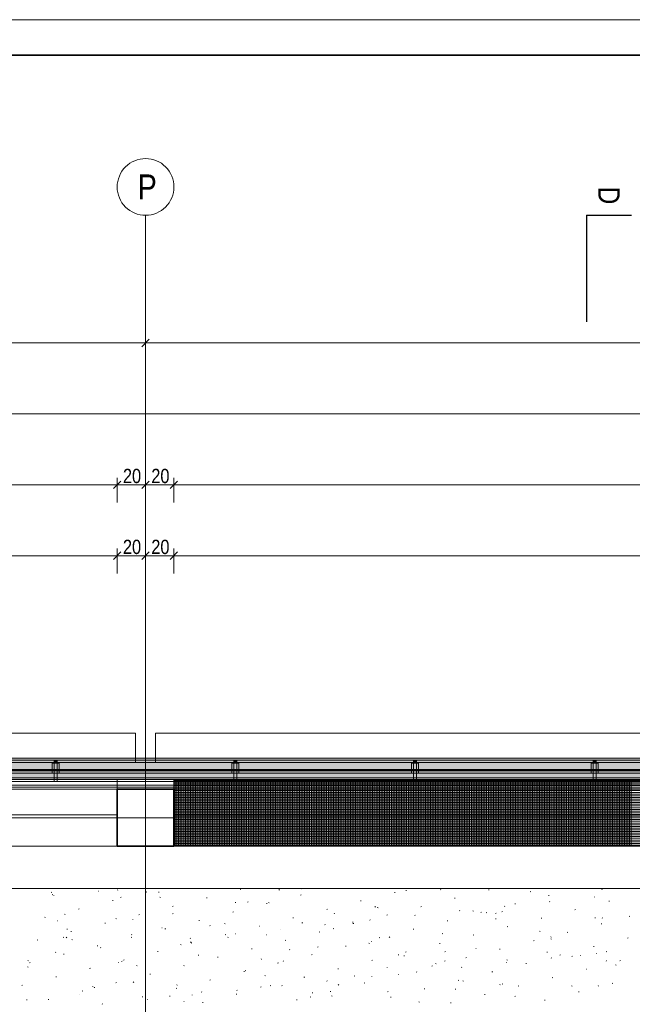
# Model space of a CAD drawing. Extents: x -740 to 300, y 62 to 1112.
# Tile 116 of 187: x -472 to -386, y 974 to 1112. Entities that reach past the tile are written whole.
import ezdxf
from ezdxf.lldxf.tags import DXFTag

# ---------------------------------------------------------------- set-up
doc = ezdxf.new("R2010")
doc.units = 0
doc.layers.get('0').update_dxf_attribs({"lineweight": 13})
for name, color, linetype, lineweight, true_color in [('30 -33 Aussenwände- 3 Aussenstützen', 7, 'Continuous', 50, 0x0000dd), ('30 -33 Aussenwände- 7 Fassade_ Elemente', 7, 'Continuous', 9, 0x00aacc), ('30 -34 Innenwände- 6 Elemente', 7, 'Continuous', 9, 0xff6633), ('30 -35 Decken- 1 Konstruktion-Träger- Stahlbeton', 7, 'Continuous', 13, 0x33aa00), ('30 -36 Dächer- 3 Dachbeläge', 7, 'Continuous', 15, 0x9999ff), ('30 -36 Dächer- 4 Dachbekleidungen', 7, 'Continuous', 9, 0xccccff), ('60- 61 allgemeine Ausstattung- 4 Terrassen', 9, 'Continuous', 9, 0x808080), ('70 -76 Bemaßung- 2 Allgemein', 9, 'Continuous', 5, 0x808080)]:
    doc.layers.add(name, color=color, linetype=linetype, lineweight=lineweight, true_color=true_color)
for name, color, linetype, lineweight in [('40 -41 Abwasser_Wasser_Gas- 2 Wasser-1', 7, 'Continuous', 15), ('70 -71 Achsen- 1 Gebäudeachsen', 7, 'STRICHPUNKT2-A06CPVBCL0', 18), ('70 -72 Beschriftung- 6 Schnittverläufe', 7, 'STRICHPUNKT2-A06CPVBCL0', 25), ('iwb_Plankopf Rahmen', 7, 'Continuous', 35), ('Keine-A06CPVBDL0', 7, 'Continuous', 9)]:
    doc.layers.add(name, color=color, linetype=linetype, lineweight=lineweight)
doc.styles.get("Standard").update_dxf_attribs({"font": 'ARIALN.TTF'})
tags = doc.linetypes.add('grob-A06CPVB9L0', pattern=[14, 3, -8, 3]).pattern_tags.tags
tags[8:9] = [DXFTag(74, 4), DXFTag(75, 0), DXFTag(340, '0'), DXFTag(46, 0.0), DXFTag(50, 0.0), DXFTag(44, 0.0), DXFTag(45, 0.0)]
tags[6:7] = [DXFTag(74, 4), DXFTag(75, 0), DXFTag(340, '0'), DXFTag(46, 0.0), DXFTag(50, 0.0), DXFTag(44, 0.0), DXFTag(45, 0.0)]
tags[4:5] = [DXFTag(74, 4), DXFTag(75, 0), DXFTag(340, '0'), DXFTag(46, 0.0), DXFTag(50, 0.0), DXFTag(44, 0.0), DXFTag(45, 0.0)]
tags = doc.linetypes.add('STRICHPUNKT2-A06CPVBCL0', pattern=[12.7, 6.35, -3.175, 0, -3.175]).pattern_tags.tags
tags[10:11] = [DXFTag(74, 4), DXFTag(75, 0), DXFTag(340, '0'), DXFTag(46, 0.0), DXFTag(50, 0.0), DXFTag(44, 0.0), DXFTag(45, 0.0)]
tags[8:9] = [DXFTag(74, 4), DXFTag(75, 0), DXFTag(340, '0'), DXFTag(46, 0.0), DXFTag(50, 0.0), DXFTag(44, 0.0), DXFTag(45, 0.0)]
tags[6:7] = [DXFTag(74, 4), DXFTag(75, 0), DXFTag(340, '0'), DXFTag(46, 0.0), DXFTag(50, 0.0), DXFTag(44, 0.0), DXFTag(45, 0.0)]
tags[4:5] = [DXFTag(74, 4), DXFTag(75, 0), DXFTag(340, '0'), DXFTag(46, 0.0), DXFTag(50, 0.0), DXFTag(44, 0.0), DXFTag(45, 0.0)]

# ---------------------------------------------------------------- blocks, each defined once
blk = doc.blocks.new('Referenz-A06CPVBEL0')
at = {"layer": '30 -33 Aussenwände- 3 Aussenstützen', "color": 0, "linetype": 'Continuous', "lineweight": 35, "ltscale": 0.35}
for p, q in [((-450.36, 1003.91), (-458.36, 1003.91)), ((-458.36, 1003.91), (-458.36, 995.91)), ((-450.36, 995.91), (-450.36, 1003.91)), ((-458.36, 995.91), (-450.36, 995.91))]:
    blk.add_line(p, q, dxfattribs=at)
at = {"layer": '30 -33 Aussenwände- 3 Aussenstützen', "color": 0, "lineweight": 9}
for p, q in [((-455.36, 999.91), (-453.36, 999.91)), ((-454.36, 1000.91), (-454.36, 998.91))]:
    blk.add_line(p, q, dxfattribs=at)
at = {"layer": '30 -33 Aussenwände- 7 Fassade_ Elemente', "color": 0, "linetype": 'Continuous', "ltscale": 0.13}
for p, q in [((-604.96, 1011.85), (-455.76, 1011.85)), ((-604.96, 1011.85), (-455.76, 1011.85)), ((-455.76, 1011.85), (-455.76, 1008.31)), ((-455.76, 1011.85), (-455.76, 1007.71)), ((-452.96, 1011.85), (-303.76, 1011.85)), ((-452.96, 1007.71), (-452.96, 1011.85)), ((-452.96, 1011.85), (-303.76, 1011.85)), ((-452.96, 1008.31), (-452.96, 1011.85)), ((-455.76, 1008.31), (-604.96, 1008.31)), ((-303.76, 1008.31), (-452.96, 1008.31)), ((-682.36, 1007.71), (76.35, 1007.71)), ((-455.76, 1007.71), (-604.96, 1007.71)), ((-303.76, 1007.71), (-452.96, 1007.71))]:
    blk.add_line(p, q, dxfattribs=at)
at = {"layer": '30 -34 Innenwände- 6 Elemente', "color": 0, "linetype": 'Continuous', "ltscale": 0.13}
for p, q in [((76.35, 1007.71), (-682.36, 1007.71)), ((-682.36, 1005.51), (76.35, 1005.51)), ((76.35, 1004.51), (-682.36, 1004.51)), ((-682.36, 1003.91), (76.35, 1003.91))]:
    blk.add_line(p, q, dxfattribs=at)
at = {"layer": '30 -35 Decken- 1 Konstruktion-Träger- Stahlbeton', "color": 0, "linetype": 'grob-A06CPVB9L0', "lineweight": -2, "ltscale": 0.13}
for p, q in [((-602.36, 1003.91), (-458.36, 1003.91)), ((-450.36, 1003.91), (-306.36, 1003.91)), ((-602.36, 1000.31), (-458.36, 1000.31)), ((-450.36, 1000.31), (-306.36, 1000.31))]:
    blk.add_line(p, q, dxfattribs=at)
at = {"layer": '30 -35 Decken- 1 Konstruktion-Träger- Stahlbeton', "color": 0, "lineweight": 35}
for p, q in [((-458.36, 1003.91), (-458.36, 1000.31)), ((-450.36, 1003.91), (-450.36, 1000.31))]:
    blk.add_line(p, q, dxfattribs=at)
at = {"layer": '30 -36 Dächer- 3 Dachbeläge', "color": 0, "linetype": 'Continuous', "ltscale": 0.15}
for p, q in [((76.35, 1008.31), (-682.36, 1008.31)), ((-682.36, 1005.31), (76.35, 1005.31))]:
    blk.add_line(p, q, dxfattribs=at)
at = {"layer": '30 -36 Dächer- 3 Dachbeläge', "color": 0, "lineweight": 9}
for p, q in [((-467.22, 1007.61), (-467.22, 1008.01)), ((-466.82, 1008.01), (-466.82, 1007.61)), ((-441.89, 1007.61), (-441.89, 1008.01)), ((-441.49, 1008.01), (-441.49, 1007.61)), ((-416.56, 1007.61), (-416.56, 1008.01)), ((-416.16, 1008.01), (-416.16, 1007.61)), ((-391.22, 1007.61), (-391.22, 1008.01)), ((-390.82, 1008.01), (-390.82, 1007.61)), ((-466.82, 1007.61), (-467.22, 1007.61)), ((-441.49, 1007.61), (-441.89, 1007.61)), ((-416.16, 1007.61), (-416.56, 1007.61)), ((-390.82, 1007.61), (-391.22, 1007.61))]:
    blk.add_line(p, q, dxfattribs=at)
at = {"layer": '30 -36 Dächer- 3 Dachbeläge', "color": 0, "lineweight": 0}
for points in [[(76.35, 1005.8), (-682.36, 1007.28), (-682.36, 1008.31)], [(76.35, 1005.8), (-682.36, 1008.31), (76.35, 1008.31)], [(-467.22, 1007.61), (-466.82, 1007.61), (-467.22, 1008.01)], [(-467.22, 1008.01), (-466.82, 1007.61), (-466.82, 1008.01)], [(-441.89, 1007.61), (-441.49, 1007.61), (-441.89, 1008.01)], [(-441.89, 1008.01), (-441.49, 1007.61), (-441.49, 1008.01)], [(-416.56, 1007.61), (-416.16, 1007.61), (-416.56, 1008.01)], [(-416.56, 1008.01), (-416.16, 1007.61), (-416.16, 1008.01)], [(-391.22, 1007.61), (-390.82, 1007.61), (-391.22, 1008.01)], [(-391.22, 1008.01), (-390.82, 1007.61), (-390.82, 1008.01)], [(-682.36, 1007.28), (76.35, 1005.8), (76.35, 1005.31)], [(-682.36, 1007.28), (76.35, 1005.31), (-682.36, 1005.31)]]:
    blk.add_solid(points, dxfattribs=at)
at = {"layer": '30 -36 Dächer- 4 Dachbekleidungen', "color": 0, "linetype": 'Continuous', "ltscale": 0.13}
for p, q in [((76.35, 1008.01), (-682.36, 1008.01)), ((-467.52, 1006.21), (-467.52, 1007.61)), ((-467.52, 1007.61), (-467.22, 1007.61)), ((-466.82, 1007.61), (-467.22, 1007.61)), ((-467.22, 1007.61), (-467.22, 1006.21)), ((-466.82, 1006.21), (-466.82, 1007.61)), ((-466.52, 1007.61), (-466.82, 1007.61)), ((-466.52, 1006.21), (-466.52, 1007.61)), ((-442.19, 1006.21), (-442.19, 1007.61)), ((-442.19, 1007.61), (-441.89, 1007.61)), ((-441.49, 1007.61), (-441.89, 1007.61)), ((-441.89, 1007.61), (-441.89, 1006.21)), ((-441.49, 1006.21), (-441.49, 1007.61)), ((-441.19, 1007.61), (-441.49, 1007.61)), ((-441.19, 1006.21), (-441.19, 1007.61)), ((-416.86, 1006.21), (-416.86, 1007.61)), ((-416.86, 1007.61), (-416.56, 1007.61)), ((-416.16, 1007.61), (-416.56, 1007.61)), ((-416.56, 1007.61), (-416.56, 1006.21)), ((-416.16, 1006.21), (-416.16, 1007.61)), ((-415.86, 1007.61), (-416.16, 1007.61)), ((-415.86, 1006.21), (-415.86, 1007.61)), ((-391.52, 1006.21), (-391.52, 1007.61)), ((-391.52, 1007.61), (-391.22, 1007.61)), ((-390.82, 1007.61), (-391.22, 1007.61)), ((-391.22, 1007.61), (-391.22, 1006.21)), ((-390.82, 1006.21), (-390.82, 1007.61)), ((-390.52, 1007.61), (-390.82, 1007.61)), ((-390.52, 1006.21), (-390.52, 1007.61)), ((-682.36, 1006.21), (76.35, 1006.21)), ((-467.22, 1005.01), (-467.22, 1006.21)), ((-466.82, 1006.21), (-466.82, 1005.01)), ((-441.89, 1005.01), (-441.89, 1006.21)), ((-441.49, 1006.21), (-441.49, 1005.01)), ((-416.56, 1005.01), (-416.56, 1006.21)), ((-416.16, 1006.21), (-416.16, 1005.01)), ((-391.22, 1005.01), (-391.22, 1006.21)), ((-390.82, 1006.21), (-390.82, 1005.01)), ((76.35, 1005.01), (-682.36, 1005.01)), ((-682.36, 1004.21), (76.35, 1004.21)), ((-466.82, 1005.01), (-467.22, 1005.01)), ((-441.49, 1005.01), (-441.89, 1005.01)), ((-416.16, 1005.01), (-416.56, 1005.01)), ((-390.82, 1005.01), (-391.22, 1005.01))]:
    blk.add_line(p, q, dxfattribs=at)
at = {"layer": '40 -41 Abwasser_Wasser_Gas- 2 Wasser-1', "color": 0, "linetype": 'Continuous', "lineweight": 9, "ltscale": 0.13}
for p, q in [((-682.36, 995.91), (76.35, 995.91)), ((76.35, 989.91), (-682.36, 989.91))]:
    blk.add_line(p, q, dxfattribs=at)
at = {"layer": '60- 61 allgemeine Ausstattung- 4 Terrassen', "color": 0, "linetype": 'grob-A06CPVB9L0', "lineweight": 50, "ltscale": 0.5}
blk.add_line((-682.36, 1006.61), (8.34, 1006.61), dxfattribs=at)
at = {"layer": '60- 61 allgemeine Ausstattung- 4 Terrassen', "color": 0}
for p, q in [((-602.36, 1005.31), (-458.36, 1005.31)), ((-458.36, 1005.31), (-458.36, 995.91)), ((-450.36, 1005.31), (-306.36, 1005.31)), ((-450.36, 995.91), (-450.36, 1005.31)), ((-450.18, 995.91), (-450.18, 1005.31)), ((-449.94, 995.91), (-449.94, 1005.31)), ((-449.7, 995.91), (-449.7, 1005.31)), ((-449.46, 995.91), (-449.46, 1005.31)), ((-449.22, 995.91), (-449.22, 1005.31)), ((-448.98, 995.91), (-448.98, 1005.31)), ((-448.74, 995.91), (-448.74, 1005.31)), ((-448.5, 995.91), (-448.5, 1005.31)), ((-448.26, 995.91), (-448.26, 1005.31)), ((-448.02, 995.91), (-448.02, 1005.31)), ((-447.78, 995.91), (-447.78, 1005.31)), ((-447.54, 995.91), (-447.54, 1005.31)), ((-447.3, 995.91), (-447.3, 1005.31)), ((-447.06, 995.91), (-447.06, 1005.31)), ((-446.82, 995.91), (-446.82, 1005.31)), ((-446.58, 995.91), (-446.58, 1005.31)), ((-446.34, 995.91), (-446.34, 1005.31)), ((-446.1, 995.91), (-446.1, 1005.31)), ((-445.86, 995.91), (-445.86, 1005.31)), ((-445.62, 995.91), (-445.62, 1005.31)), ((-445.38, 995.91), (-445.38, 1005.31)), ((-445.14, 995.91), (-445.14, 1005.31)), ((-444.9, 995.91), (-444.9, 1005.31)), ((-444.66, 995.91), (-444.66, 1005.31)), ((-444.42, 995.91), (-444.42, 1005.31)), ((-444.18, 995.91), (-444.18, 1005.31)), ((-443.94, 995.91), (-443.94, 1005.31)), ((-443.7, 995.91), (-443.7, 1005.31)), ((-443.46, 995.91), (-443.46, 1005.31)), ((-443.22, 995.91), (-443.22, 1005.31)), ((-442.98, 995.91), (-442.98, 1005.31)), ((-442.74, 995.91), (-442.74, 1005.31)), ((-442.5, 995.91), (-442.5, 1005.31)), ((-442.26, 995.91), (-442.26, 1005.31)), ((-442.02, 995.91), (-442.02, 1005.31)), ((-441.78, 995.91), (-441.78, 1005.31)), ((-441.54, 995.91), (-441.54, 1005.31)), ((-441.3, 995.91), (-441.3, 1005.31)), ((-441.06, 995.91), (-441.06, 1005.31)), ((-440.82, 995.91), (-440.82, 1005.31)), ((-440.58, 995.91), (-440.58, 1005.31)), ((-440.34, 995.91), (-440.34, 1005.31)), ((-440.1, 995.91), (-440.1, 1005.31)), ((-439.86, 995.91), (-439.86, 1005.31)), ((-439.62, 995.91), (-439.62, 1005.31)), ((-439.38, 995.91), (-439.38, 1005.31)), ((-439.14, 995.91), (-439.14, 1005.31)), ((-438.9, 995.91), (-438.9, 1005.31)), ((-438.66, 995.91), (-438.66, 1005.31)), ((-438.42, 995.91), (-438.42, 1005.31)), ((-438.18, 995.91), (-438.18, 1005.31)), ((-437.94, 995.91), (-437.94, 1005.31)), ((-437.7, 995.91), (-437.7, 1005.31)), ((-437.46, 995.91), (-437.46, 1005.31)), ((-437.22, 995.91), (-437.22, 1005.31)), ((-436.98, 995.91), (-436.98, 1005.31)), ((-436.74, 995.91), (-436.74, 1005.31)), ((-436.5, 995.91), (-436.5, 1005.31)), ((-436.26, 995.91), (-436.26, 1005.31)), ((-436.02, 995.91), (-436.02, 1005.31)), ((-435.78, 995.91), (-435.78, 1005.31)), ((-435.54, 995.91), (-435.54, 1005.31)), ((-435.3, 995.91), (-435.3, 1005.31)), ((-435.06, 995.91), (-435.06, 1005.31)), ((-434.82, 995.91), (-434.82, 1005.31)), ((-434.58, 995.91), (-434.58, 1005.31)), ((-434.34, 995.91), (-434.34, 1005.31)), ((-434.1, 995.91), (-434.1, 1005.31)), ((-433.86, 995.91), (-433.86, 1005.31)), ((-433.62, 995.91), (-433.62, 1005.31)), ((-433.38, 995.91), (-433.38, 1005.31)), ((-433.14, 995.91), (-433.14, 1005.31)), ((-432.9, 995.91), (-432.9, 1005.31)), ((-432.66, 995.91), (-432.66, 1005.31)), ((-432.42, 995.91), (-432.42, 1005.31)), ((-432.18, 995.91), (-432.18, 1005.31)), ((-431.94, 995.91), (-431.94, 1005.31)), ((-431.7, 995.91), (-431.7, 1005.31)), ((-431.46, 995.91), (-431.46, 1005.31)), ((-431.22, 995.91), (-431.22, 1005.31)), ((-430.98, 995.91), (-430.98, 1005.31)), ((-430.74, 995.91), (-430.74, 1005.31)), ((-430.5, 995.91), (-430.5, 1005.31)), ((-430.26, 995.91), (-430.26, 1005.31)), ((-430.02, 995.91), (-430.02, 1005.31)), ((-429.78, 995.91), (-429.78, 1005.31)), ((-429.54, 995.91), (-429.54, 1005.31)), ((-429.3, 995.91), (-429.3, 1005.31)), ((-429.06, 995.91), (-429.06, 1005.31)), ((-428.82, 995.91), (-428.82, 1005.31)), ((-428.58, 995.91), (-428.58, 1005.31)), ((-428.34, 995.91), (-428.34, 1005.31)), ((-428.1, 995.91), (-428.1, 1005.31)), ((-427.86, 995.91), (-427.86, 1005.31)), ((-427.62, 995.91), (-427.62, 1005.31)), ((-427.38, 995.91), (-427.38, 1005.31)), ((-427.14, 995.91), (-427.14, 1005.31)), ((-426.9, 995.91), (-426.9, 1005.31)), ((-426.66, 995.91), (-426.66, 1005.31)), ((-426.42, 995.91), (-426.42, 1005.31)), ((-426.18, 995.91), (-426.18, 1005.31)), ((-425.94, 995.91), (-425.94, 1005.31)), ((-425.7, 995.91), (-425.7, 1005.31)), ((-425.46, 995.91), (-425.46, 1005.31)), ((-425.22, 995.91), (-425.22, 1005.31)), ((-424.98, 995.91), (-424.98, 1005.31)), ((-424.74, 995.91), (-424.74, 1005.31)), ((-424.5, 995.91), (-424.5, 1005.31)), ((-424.26, 995.91), (-424.26, 1005.31)), ((-424.02, 995.91), (-424.02, 1005.31)), ((-423.78, 995.91), (-423.78, 1005.31)), ((-423.54, 995.91), (-423.54, 1005.31)), ((-423.3, 995.91), (-423.3, 1005.31)), ((-423.06, 995.91), (-423.06, 1005.31)), ((-422.82, 995.91), (-422.82, 1005.31)), ((-422.58, 995.91), (-422.58, 1005.31)), ((-422.34, 995.91), (-422.34, 1005.31)), ((-422.1, 995.91), (-422.1, 1005.31)), ((-421.86, 995.91), (-421.86, 1005.31)), ((-421.62, 995.91), (-421.62, 1005.31)), ((-421.38, 995.91), (-421.38, 1005.31)), ((-421.14, 995.91), (-421.14, 1005.31)), ((-420.9, 995.91), (-420.9, 1005.31)), ((-420.66, 995.91), (-420.66, 1005.31)), ((-420.42, 995.91), (-420.42, 1005.31)), ((-420.18, 995.91), (-420.18, 1005.31)), ((-419.94, 995.91), (-419.94, 1005.31)), ((-419.7, 995.91), (-419.7, 1005.31)), ((-419.46, 995.91), (-419.46, 1005.31)), ((-419.22, 995.91), (-419.22, 1005.31)), ((-418.98, 995.91), (-418.98, 1005.31)), ((-418.74, 995.91), (-418.74, 1005.31)), ((-418.5, 995.91), (-418.5, 1005.31)), ((-418.26, 995.91), (-418.26, 1005.31)), ((-418.02, 995.91), (-418.02, 1005.31)), ((-417.78, 995.91), (-417.78, 1005.31)), ((-417.54, 995.91), (-417.54, 1005.31)), ((-417.3, 995.91), (-417.3, 1005.31)), ((-417.06, 995.91), (-417.06, 1005.31)), ((-416.82, 995.91), (-416.82, 1005.31)), ((-416.58, 995.91), (-416.58, 1005.31)), ((-416.34, 995.91), (-416.34, 1005.31)), ((-416.1, 995.91), (-416.1, 1005.31)), ((-415.86, 995.91), (-415.86, 1005.31)), ((-415.62, 995.91), (-415.62, 1005.31)), ((-415.38, 995.91), (-415.38, 1005.31)), ((-415.14, 995.91), (-415.14, 1005.31)), ((-414.9, 995.91), (-414.9, 1005.31)), ((-414.66, 995.91), (-414.66, 1005.31)), ((-414.42, 995.91), (-414.42, 1005.31)), ((-414.18, 995.91), (-414.18, 1005.31)), ((-413.94, 995.91), (-413.94, 1005.31)), ((-413.7, 995.91), (-413.7, 1005.31)), ((-413.46, 995.91), (-413.46, 1005.31)), ((-413.22, 995.91), (-413.22, 1005.31)), ((-412.98, 995.91), (-412.98, 1005.31)), ((-412.74, 995.91), (-412.74, 1005.31)), ((-412.5, 995.91), (-412.5, 1005.31)), ((-412.26, 995.91), (-412.26, 1005.31)), ((-412.02, 995.91), (-412.02, 1005.31)), ((-411.78, 995.91), (-411.78, 1005.31)), ((-411.54, 995.91), (-411.54, 1005.31)), ((-411.3, 995.91), (-411.3, 1005.31)), ((-411.06, 995.91), (-411.06, 1005.31)), ((-410.82, 995.91), (-410.82, 1005.31)), ((-410.58, 995.91), (-410.58, 1005.31)), ((-410.34, 995.91), (-410.34, 1005.31)), ((-410.1, 995.91), (-410.1, 1005.31)), ((-409.86, 995.91), (-409.86, 1005.31)), ((-409.62, 995.91), (-409.62, 1005.31)), ((-409.38, 995.91), (-409.38, 1005.31)), ((-409.14, 995.91), (-409.14, 1005.31)), ((-408.9, 995.91), (-408.9, 1005.31)), ((-408.66, 995.91), (-408.66, 1005.31)), ((-408.42, 995.91), (-408.42, 1005.31)), ((-408.18, 995.91), (-408.18, 1005.31)), ((-407.94, 995.91), (-407.94, 1005.31)), ((-407.7, 995.91), (-407.7, 1005.31)), ((-407.46, 995.91), (-407.46, 1005.31)), ((-407.22, 995.91), (-407.22, 1005.31)), ((-406.98, 995.91), (-406.98, 1005.31)), ((-406.74, 995.91), (-406.74, 1005.31)), ((-406.5, 995.91), (-406.5, 1005.31)), ((-406.26, 995.91), (-406.26, 1005.31)), ((-406.02, 995.91), (-406.02, 1005.31)), ((-405.78, 995.91), (-405.78, 1005.31)), ((-405.54, 995.91), (-405.54, 1005.31)), ((-405.3, 995.91), (-405.3, 1005.31)), ((-405.06, 995.91), (-405.06, 1005.31)), ((-404.82, 995.91), (-404.82, 1005.31)), ((-404.58, 995.91), (-404.58, 1005.31)), ((-404.34, 995.91), (-404.34, 1005.31)), ((-404.1, 995.91), (-404.1, 1005.31)), ((-403.86, 995.91), (-403.86, 1005.31)), ((-403.62, 995.91), (-403.62, 1005.31)), ((-403.38, 995.91), (-403.38, 1005.31)), ((-403.14, 995.91), (-403.14, 1005.31)), ((-402.9, 995.91), (-402.9, 1005.31)), ((-402.66, 995.91), (-402.66, 1005.31)), ((-402.42, 995.91), (-402.42, 1005.31)), ((-402.18, 995.91), (-402.18, 1005.31)), ((-401.94, 995.91), (-401.94, 1005.31)), ((-401.7, 995.91), (-401.7, 1005.31)), ((-401.46, 995.91), (-401.46, 1005.31)), ((-401.22, 995.91), (-401.22, 1005.31)), ((-400.98, 995.91), (-400.98, 1005.31)), ((-400.74, 995.91), (-400.74, 1005.31)), ((-400.5, 995.91), (-400.5, 1005.31)), ((-400.26, 995.91), (-400.26, 1005.31)), ((-400.02, 995.91), (-400.02, 1005.31)), ((-399.78, 995.91), (-399.78, 1005.31)), ((-399.54, 995.91), (-399.54, 1005.31)), ((-399.3, 995.91), (-399.3, 1005.31)), ((-399.06, 995.91), (-399.06, 1005.31)), ((-398.82, 995.91), (-398.82, 1005.31)), ((-398.58, 995.91), (-398.58, 1005.31)), ((-398.34, 995.91), (-398.34, 1005.31)), ((-398.1, 995.91), (-398.1, 1005.31)), ((-397.86, 995.91), (-397.86, 1005.31)), ((-397.62, 995.91), (-397.62, 1005.31)), ((-397.38, 995.91), (-397.38, 1005.31)), ((-397.14, 995.91), (-397.14, 1005.31)), ((-396.9, 995.91), (-396.9, 1005.31)), ((-396.66, 995.91), (-396.66, 1005.31)), ((-396.42, 995.91), (-396.42, 1005.31)), ((-396.18, 995.91), (-396.18, 1005.31)), ((-395.94, 995.91), (-395.94, 1005.31)), ((-395.7, 995.91), (-395.7, 1005.31)), ((-395.46, 995.91), (-395.46, 1005.31)), ((-395.22, 995.91), (-395.22, 1005.31)), ((-394.98, 995.91), (-394.98, 1005.31)), ((-394.74, 995.91), (-394.74, 1005.31)), ((-394.5, 995.91), (-394.5, 1005.31)), ((-394.26, 995.91), (-394.26, 1005.31)), ((-394.02, 995.91), (-394.02, 1005.31)), ((-393.78, 995.91), (-393.78, 1005.31)), ((-393.54, 995.91), (-393.54, 1005.31)), ((-393.3, 995.91), (-393.3, 1005.31)), ((-393.06, 995.91), (-393.06, 1005.31)), ((-392.82, 995.91), (-392.82, 1005.31)), ((-392.58, 995.91), (-392.58, 1005.31)), ((-392.34, 995.91), (-392.34, 1005.31)), ((-392.1, 995.91), (-392.1, 1005.31)), ((-391.86, 995.91), (-391.86, 1005.31)), ((-391.62, 995.91), (-391.62, 1005.31)), ((-391.38, 995.91), (-391.38, 1005.31)), ((-391.14, 995.91), (-391.14, 1005.31)), ((-390.9, 995.91), (-390.9, 1005.31)), ((-390.66, 995.91), (-390.66, 1005.31)), ((-390.42, 995.91), (-390.42, 1005.31)), ((-390.18, 995.91), (-390.18, 1005.31)), ((-389.94, 995.91), (-389.94, 1005.31)), ((-389.7, 995.91), (-389.7, 1005.31)), ((-389.46, 995.91), (-389.46, 1005.31)), ((-389.22, 995.91), (-389.22, 1005.31)), ((-388.98, 995.91), (-388.98, 1005.31)), ((-388.74, 995.91), (-388.74, 1005.31)), ((-388.5, 995.91), (-388.5, 1005.31)), ((-388.26, 995.91), (-388.26, 1005.31)), ((-388.02, 995.91), (-388.02, 1005.31)), ((-387.78, 995.91), (-387.78, 1005.31)), ((-387.54, 995.91), (-387.54, 1005.31)), ((-387.3, 995.91), (-387.3, 1005.31)), ((-387.06, 995.91), (-387.06, 1005.31)), ((-386.82, 995.91), (-386.82, 1005.31)), ((-386.58, 995.91), (-386.58, 1005.31)), ((-386.34, 995.91), (-386.34, 1005.31)), ((-386.1, 995.91), (-386.1, 1005.31)), ((-385.86, 995.91), (-385.86, 1005.31)), ((-450.36, 1005.16), (-306.36, 1005.16)), ((-450.36, 1004.92), (-306.36, 1004.92)), ((-450.36, 1004.68), (-306.36, 1004.68)), ((-450.36, 1004.44), (-306.36, 1004.44)), ((-450.36, 1004.2), (-306.36, 1004.2)), ((-450.36, 1003.96), (-306.36, 1003.96)), ((-450.36, 1003.72), (-306.36, 1003.72)), ((-450.36, 1003.48), (-306.36, 1003.48)), ((-450.36, 1003.24), (-306.36, 1003.24)), ((-450.36, 1003), (-306.36, 1003)), ((-450.36, 1002.76), (-306.36, 1002.76)), ((-450.36, 1002.52), (-306.36, 1002.52)), ((-450.36, 1002.28), (-306.36, 1002.28)), ((-450.36, 1002.04), (-306.36, 1002.04)), ((-450.36, 1001.8), (-306.36, 1001.8)), ((-450.36, 1001.56), (-306.36, 1001.56)), ((-450.36, 1001.32), (-306.36, 1001.32)), ((-450.36, 1001.08), (-306.36, 1001.08)), ((-450.36, 1000.84), (-306.36, 1000.84)), ((-450.36, 1000.6), (-306.36, 1000.6)), ((-450.36, 1000.36), (-306.36, 1000.36)), ((-450.36, 1000.12), (-306.36, 1000.12)), ((-450.36, 999.88), (-306.36, 999.88)), ((-450.36, 999.64), (-306.36, 999.64)), ((-450.36, 999.4), (-306.36, 999.4)), ((-450.36, 999.16), (-306.36, 999.16)), ((-450.36, 998.92), (-306.36, 998.92)), ((-450.36, 998.68), (-306.36, 998.68)), ((-450.36, 998.44), (-306.36, 998.44)), ((-450.36, 998.2), (-306.36, 998.2)), ((-450.36, 997.96), (-306.36, 997.96)), ((-450.36, 997.72), (-306.36, 997.72)), ((-450.36, 997.48), (-306.36, 997.48)), ((-450.36, 997.24), (-306.36, 997.24)), ((-450.36, 997), (-306.36, 997)), ((-458.36, 995.91), (-602.36, 995.91)), ((-450.36, 996.76), (-306.36, 996.76)), ((-450.36, 996.52), (-306.36, 996.52)), ((-450.36, 996.28), (-306.36, 996.28)), ((-450.36, 996.04), (-306.36, 996.04)), ((-306.36, 995.91), (-450.36, 995.91)), ((-467.66, 989.4), (-467.57, 989.36)), ((-467.51, 989.03), (-467.42, 989.06)), ((-467.27, 988.88), (-467.3, 988.92)), ((-460.94, 989.53), (-460.97, 989.57)), ((-458.26, 989.75), (-458.33, 989.69)), ((-457.81, 988.71), (-457.89, 988.65)), ((-454.26, 989.41), (-454.16, 989.44)), ((-452.49, 989.37), (-452.5, 989.46)), ((-452.33, 988.68), (-452.24, 988.64)), ((-445.77, 988.6), (-445.68, 988.63)), ((-441, 989.79), (-440.9, 989.82)), ((-435.49, 989.78), (-435.56, 989.71)), ((-432.52, 988.98), (-432.42, 989.01)), ((-432.34, 989.86), (-432.35, 989.91)), ((-419.26, 989.36), (-419.17, 989.38)), ((-417.64, 989.65), (-417.55, 989.62)), ((-412.72, 989.8), (-412.79, 989.73)), ((-410.78, 988.55), (-410.69, 988.57)), ((-406.01, 989.74), (-405.91, 989.76)), ((-400.14, 989.49), (-400.05, 989.46)), ((-397.53, 988.93), (-397.43, 988.95)), ((-391.04, 988.71), (-391.07, 988.75)), ((-389.95, 989.83), (-390.02, 989.76)), ((-459.03, 988.22), (-458.94, 988.25)), ((-450.55, 987.41), (-450.45, 987.44)), ((-441.71, 987.97), (-441.61, 987.94)), ((-439.88, 988.04), (-439.96, 987.98)), ((-437.29, 987.79), (-437.2, 987.81)), ((-437.01, 987.96), (-436.91, 987.92)), ((-424.04, 988.17), (-423.94, 988.19)), ((-421.95, 987.37), (-422.03, 987.31)), ((-421.68, 987.24), (-421.58, 987.21)), ((-415.56, 987.36), (-415.46, 987.38)), ((-403.7, 987.41), (-403.74, 987.45)), ((-402.3, 987.74), (-402.2, 987.76)), ((-397.37, 988.06), (-397.4, 988.1)), ((-389.04, 988.12), (-388.95, 988.14)), ((-468.58, 985.84), (-468.49, 985.87)), ((-465.77, 986.3), (-465.68, 986.27)), ((-463.81, 987.03), (-463.71, 987.06)), ((-455.32, 986.22), (-455.23, 986.24)), ((-450.47, 986.41), (-450.55, 986.34)), ((-442.07, 986.6), (-441.97, 986.62)), ((-433.59, 985.79), (-433.49, 985.81)), ((-428.81, 986.98), (-428.72, 987)), ((-427.7, 986.43), (-427.78, 986.37)), ((-420.33, 986.17), (-420.24, 986.19)), ((-416.36, 986.11), (-416.4, 986.15)), ((-410.03, 986.76), (-410.07, 986.8)), ((-408.23, 986.77), (-408.13, 986.74)), ((-407.08, 986.55), (-406.98, 986.57)), ((-406.35, 986.52), (-406.25, 986.49)), ((-404.93, 986.46), (-405, 986.39)), ((-404.02, 986.7), (-404.1, 986.64)), ((-398.59, 985.74), (-398.5, 985.76)), ((-393.82, 986.93), (-393.72, 986.95)), ((-391.02, 985.81), (-390.93, 985.77)), ((-389.95, 985.78), (-389.93, 985.74)), ((-386.09, 986.03), (-386.17, 985.98)), ((-466.82, 985.36), (-466.78, 985.35)), ((-460.1, 985.03), (-460, 985.05)), ((-458.54, 985.71), (-458.45, 985.67)), ((-456.16, 985.59), (-456.14, 985.54)), ((-452.06, 984.38), (-452.02, 984.38)), ((-446.84, 985.41), (-446.75, 985.43)), ((-445.26, 984.64), (-445.27, 984.73)), ((-443.21, 984.99), (-443.12, 984.96)), ((-438.36, 984.6), (-438.27, 984.62)), ((-432.3, 985.1), (-432.2, 985.07)), ((-429.03, 984.82), (-429.06, 984.85)), ((-425.11, 985.13), (-425.12, 985.22)), ((-425.11, 984.98), (-425.01, 985)), ((-422.7, 985.47), (-422.73, 985.5)), ((-411.85, 985.36), (-411.75, 985.38)), ((-404.97, 985.62), (-404.98, 985.71)), ((-403.37, 984.54), (-403.27, 984.57)), ((-390.11, 984.92), (-390.02, 984.95)), ((-465.88, 983.06), (-465.96, 983)), ((-465.46, 983.04), (-465.53, 982.97)), ((-465.4, 984.15), (-465.41, 984.24)), ((-464.87, 983.84), (-464.78, 983.86)), ((-456.39, 983.03), (-456.3, 983.05)), ((-456.36, 983.42), (-456.27, 983.39)), ((-451.62, 984.22), (-451.52, 984.24)), ((-443.14, 983.41), (-443.04, 983.43)), ((-442.69, 983.06), (-442.76, 983)), ((-441.69, 983.52), (-441.72, 983.55)), ((-437.3, 983.41), (-437.25, 983.4)), ((-435.36, 984.17), (-435.39, 984.2)), ((-429.88, 983.79), (-429.79, 983.81)), ((-427.88, 984.27), (-427.79, 984.24)), ((-421.4, 982.98), (-421.3, 983)), ((-419.92, 983.09), (-419.99, 983.02)), ((-416.63, 984.17), (-416.53, 984.19)), ((-412.55, 983.56), (-412.46, 983.52)), ((-408.14, 983.35), (-408.05, 983.38)), ((-398.82, 983.9), (-398.72, 983.87)), ((-397.15, 983.11), (-397.22, 983.05)), ((-394.89, 983.73), (-394.79, 983.76)), ((-469.65, 982.65), (-469.55, 982.67)), ((-464.74, 982.74), (-464.65, 982.7)), ((-461.17, 981.84), (-461.07, 981.86)), ((-460.68, 981.57), (-460.72, 981.61)), ((-454.35, 982.22), (-454.38, 982.25)), ((-449.41, 982.02), (-449.32, 981.99)), ((-448.02, 982.87), (-448.05, 982.9)), ((-447.94, 982.39), (-448.02, 982.33)), ((-447.91, 982.22), (-447.82, 982.24)), ((-434.66, 982.6), (-434.56, 982.62)), ((-430.01, 981.72), (-430.09, 981.67)), ((-426.18, 981.78), (-426.08, 981.81)), ((-422.88, 982.22), (-422.79, 982.19)), ((-422.53, 982.43), (-422.49, 982.43)), ((-412.92, 982.16), (-412.82, 982.19)), ((-399.66, 982.54), (-399.57, 982.57)), ((-397.22, 982.84), (-397.13, 982.8)), ((-391.18, 981.73), (-391.09, 981.76)), ((-386.41, 982.92), (-386.31, 982.95)), ((-467.01, 980.92), (-467.05, 980.96)), ((-465.94, 980.65), (-465.85, 980.67)), ((-452.69, 981.03), (-452.59, 981.05)), ((-446.95, 980.54), (-446.86, 980.51)), ((-444.21, 980.22), (-444.11, 980.24)), ((-439.43, 981.41), (-439.34, 981.43)), ((-434.08, 981.31), (-433.99, 981.27)), ((-430.95, 980.59), (-430.86, 980.62)), ((-418.75, 980.59), (-418.66, 980.55)), ((-417.89, 980.4), (-417.89, 980.49)), ((-417.69, 980.97), (-417.6, 981)), ((-412.08, 981.05), (-412.16, 981)), ((-407.77, 981.46), (-407.72, 981.46)), ((-404.44, 981.35), (-404.34, 981.38)), ((-397.74, 980.89), (-397.75, 980.98)), ((-395.96, 980.54), (-395.86, 980.56)), ((-394.15, 980.39), (-394.23, 980.33)), ((-393.01, 980.48), (-392.96, 980.48)), ((-390.79, 980.75), (-390.82, 980.78)), ((-389.4, 981.02), (-389.31, 980.99)), ((-471.02, 978.86), (-470.92, 978.83)), ((-470.95, 979.77), (-470.85, 979.74)), ((-470.72, 979.46), (-470.62, 979.48)), ((-458.17, 979.42), (-458.18, 979.51)), ((-457.67, 979.7), (-457.74, 979.63)), ((-457.46, 979.84), (-457.37, 979.86)), ((-455.62, 979.05), (-455.53, 979.02)), ((-448.98, 979.02), (-448.89, 979.05)), ((-438.03, 979.91), (-438.04, 980)), ((-435.73, 979.4), (-435.63, 979.43)), ((-434.9, 979.72), (-434.97, 979.65)), ((-422.47, 979.78), (-422.37, 979.81)), ((-420.29, 978.84), (-420.27, 978.8)), ((-413.99, 978.97), (-413.89, 979)), ((-413.47, 979.34), (-413.38, 979.31)), ((-412.13, 979.74), (-412.2, 979.68)), ((-409.78, 978.8), (-409.81, 978.84)), ((-409.21, 980.16), (-409.12, 980.19)), ((-403.45, 979.45), (-403.48, 979.49)), ((-403.42, 979.87), (-403.33, 979.83)), ((-400.73, 979.35), (-400.64, 979.37)), ((-397.12, 980.1), (-397.15, 980.14)), ((-389.36, 979.77), (-389.43, 979.7)), ((-388.09, 979.15), (-388, 979.11)), ((-387.48, 979.73), (-387.38, 979.75)), ((-467.01, 977.45), (-466.92, 977.48)), ((-462.24, 978.65), (-462.14, 978.67)), ((-453.76, 977.83), (-453.66, 977.86)), ((-440.5, 978.21), (-440.41, 978.24)), ((-440.29, 978.34), (-440.2, 978.3)), ((-437.54, 977.66), (-437.44, 977.63)), ((-432.02, 977.4), (-431.92, 977.43)), ((-427.24, 978.59), (-427.15, 978.62)), ((-424.96, 977.62), (-424.87, 977.58)), ((-422.44, 977.5), (-422.47, 977.54)), ((-418.76, 977.78), (-418.67, 977.8)), ((-416.11, 978.15), (-416.14, 978.19)), ((-405.51, 978.16), (-405.41, 978.18)), ((-392.25, 978.54), (-392.16, 978.56)), ((-471.79, 976.26), (-471.69, 976.29)), ((-461.82, 976.09), (-461.73, 976.05)), ((-458.53, 976.64), (-458.44, 976.67)), ((-456.01, 976.75), (-456.09, 976.69)), ((-449.89, 976.35), (-449.96, 976.29)), ((-445.28, 977.02), (-445.18, 977.05)), ((-438.07, 976.08), (-438.16, 976.02)), ((-436.79, 976.21), (-436.7, 976.23)), ((-435.1, 976.2), (-435.14, 976.24)), ((-428.77, 976.85), (-428.81, 976.89)), ((-427.12, 976.38), (-427.19, 976.31)), ((-423.54, 976.59), (-423.44, 976.61)), ((-410.28, 976.97), (-410.19, 976.99)), ((-409.63, 976.9), (-409.54, 976.86)), ((-404.34, 976.4), (-404.42, 976.33)), ((-404.06, 976.46), (-403.96, 976.43)), ((-401.8, 976.16), (-401.71, 976.18)), ((-397.03, 977.35), (-396.93, 977.37)), ((-394.3, 976.18), (-394.21, 976.14)), ((-390.51, 976.16), (-390.52, 976.25)), ((-388.55, 976.54), (-388.45, 976.56)), ((-463.74, 974.97), (-463.7, 974.96)), ((-463.31, 975.45), (-463.21, 975.48)), ((-461.6, 975.98), (-461.51, 975.96)), ((-454.83, 974.64), (-454.73, 974.67)), ((-450.94, 974.69), (-450.95, 974.78)), ((-450.05, 975.83), (-449.96, 975.86)), ((-447.77, 974.9), (-447.8, 974.94)), ((-446.49, 975.37), (-446.4, 975.33)), ((-441.57, 975.02), (-441.47, 975.04)), ((-441.43, 975.55), (-441.47, 975.59)), ((-431.16, 974.65), (-431.07, 974.61)), ((-430.8, 975.18), (-430.81, 975.27)), ((-428.31, 975.4), (-428.22, 975.42)), ((-428.12, 974.78), (-428.03, 974.76)), ((-420.14, 975.41), (-420.22, 975.35)), ((-415.06, 975.78), (-414.96, 975.8)), ((-410.66, 975.67), (-410.67, 975.76)), ((-406.58, 974.97), (-406.48, 974.99)), ((-402.21, 974.74), (-402.29, 974.68)), ((-393.32, 975.35), (-393.22, 975.37)), ((-471.09, 974.2), (-471.1, 974.29)), ((-468.08, 974.26), (-467.99, 974.29)), ((-460.43, 973.61), (-460.46, 973.64)), ((-454.1, 974.25), (-454.13, 974.29)), ((-448.98, 973.99), (-448.93, 973.99)), ((-446.34, 973.83), (-446.25, 973.85)), ((-433.09, 974.21), (-432.99, 974.23)), ((-419.83, 974.59), (-419.74, 974.61)), ((-415.83, 973.93), (-415.74, 973.89)), ((-411.35, 973.78), (-411.26, 973.8)), ((-398.1, 974.16), (-398, 974.18))]:
    blk.add_line(p, q, dxfattribs=at)
at = {"layer": '70 -71 Achsen- 1 Gebäudeachsen', "color": 0, "linetype": 'STRICHPUNKT2-A06CPVBCL0', "ltscale": 0.18}
for p, q in [((-454.36, 1084.85), (-454.36, 85.41)), ((-682.36, 999.91), (76.35, 999.91))]:
    blk.add_line(p, q, dxfattribs=at)
at = {"layer": '70 -72 Beschriftung- 6 Schnittverläufe', "color": 0, "linetype": 'STRICHPUNKT2-A06CPVBCL0', "ltscale": 0.25}
blk.add_line((-392.18, 1084.85), (-392.18, 1069.85), dxfattribs=at)
at = {"layer": '70 -76 Bemaßung- 2 Allgemein', "color": 0, "linetype": 'Continuous', "ltscale": 0.13}
for p, q in [((-454.36, 1066.91), (-454.36, 1067.85)), ((-454.36, 1066.91), (-454.36, 1067.85)), ((-455.42, 1066.85), (-605.3, 1066.85)), ((-453.86, 1066.85), (-455.42, 1066.85)), ((-453.83, 1067.38), (-454.89, 1066.32)), ((-454.89, 1066.32), (-453.83, 1067.38)), ((-454.86, 1066.85), (-453.3, 1066.85)), ((-303.42, 1066.85), (-453.3, 1066.85)), ((-11.36, 1056.85), (-682.36, 1056.85)), ((-459.42, 1046.85), (-601.3, 1046.85)), ((-457.36, 1046.85), (-459.42, 1046.85)), ((-459.36, 1046.85), (-457.3, 1046.85)), ((-458.36, 1044.35), (-458.36, 1047.85)), ((-458.36, 1044.35), (-458.36, 1047.85)), ((-455.42, 1046.85), (-457.3, 1046.85)), ((-453.36, 1046.85), (-455.42, 1046.85)), ((-455.36, 1046.85), (-453.3, 1046.85)), ((-454.36, 1046.91), (-454.36, 1047.85)), ((-454.36, 1046.91), (-454.36, 1047.85)), ((-451.42, 1046.85), (-453.3, 1046.85)), ((-449.36, 1046.85), (-451.42, 1046.85)), ((-451.36, 1046.85), (-449.3, 1046.85)), ((-450.36, 1044.35), (-450.36, 1047.85)), ((-450.36, 1044.35), (-450.36, 1047.85)), ((-307.42, 1046.85), (-449.3, 1046.85)), ((-458.36, 1034.35), (-458.36, 1037.85)), ((-458.36, 1034.35), (-458.36, 1037.85)), ((-454.36, 1036.91), (-454.36, 1037.85)), ((-454.36, 1036.91), (-454.36, 1037.85)), ((-450.36, 1034.35), (-450.36, 1037.85)), ((-450.36, 1034.35), (-450.36, 1037.85)), ((-459.42, 1036.85), (-601.3, 1036.85)), ((-457.36, 1036.85), (-459.42, 1036.85)), ((-459.36, 1036.85), (-457.3, 1036.85)), ((-455.42, 1036.85), (-457.3, 1036.85)), ((-453.36, 1036.85), (-455.42, 1036.85)), ((-455.36, 1036.85), (-453.3, 1036.85)), ((-451.42, 1036.85), (-453.3, 1036.85)), ((-449.36, 1036.85), (-451.42, 1036.85)), ((-451.36, 1036.85), (-449.3, 1036.85)), ((-307.42, 1036.85), (-449.3, 1036.85))]:
    blk.add_line(p, q, dxfattribs=at)
at = {"layer": '70 -76 Bemaßung- 2 Allgemein', "color": 0, "linetype": 'Continuous', "lineweight": 20, "ltscale": 0.2}
for p, q in [((-457.83, 1047.38), (-458.89, 1046.32)), ((-458.89, 1046.32), (-457.83, 1047.38)), ((-453.83, 1047.38), (-454.89, 1046.32)), ((-454.89, 1046.32), (-453.83, 1047.38)), ((-449.83, 1047.38), (-450.89, 1046.32)), ((-450.89, 1046.32), (-449.83, 1047.38)), ((-457.83, 1037.38), (-458.89, 1036.32)), ((-458.89, 1036.32), (-457.83, 1037.38)), ((-453.83, 1037.38), (-454.89, 1036.32)), ((-454.89, 1036.32), (-453.83, 1037.38)), ((-449.83, 1037.38), (-450.89, 1036.32)), ((-450.89, 1036.32), (-449.83, 1037.38))]:
    blk.add_line(p, q, dxfattribs=at)
at = {"layer": 'Keine-A06CPVBDL0', "color": 0, "linetype": 'Continuous', "ltscale": 0.13}
for p, q in [((-455.89, 1092.55), (-455.52, 1092.68)), ((-455.52, 1092.68), (-455.14, 1092.78)), ((-455.14, 1092.78), (-454.75, 1092.83)), ((-454.75, 1092.83), (-454.36, 1092.85)), ((-454.36, 1092.85), (-453.96, 1092.83)), ((-453.96, 1092.83), (-453.58, 1092.78)), ((-453.58, 1092.78), (-453.2, 1092.68)), ((-453.2, 1092.68), (-452.83, 1092.55)), ((-457.68, 1091.07), (-457.45, 1091.39)), ((-457.45, 1091.39), (-457.18, 1091.68)), ((-457.18, 1091.68), (-456.89, 1091.94)), ((-456.89, 1091.94), (-456.58, 1092.18)), ((-456.58, 1092.18), (-456.24, 1092.38)), ((-456.24, 1092.38), (-455.89, 1092.55)), ((-452.83, 1092.55), (-452.47, 1092.38)), ((-452.47, 1092.38), (-452.13, 1092.18)), ((-452.13, 1092.18), (-451.82, 1091.94)), ((-451.82, 1091.94), (-451.53, 1091.68)), ((-451.53, 1091.68), (-451.26, 1091.39)), ((-451.26, 1091.39), (-451.03, 1091.07)), ((-458.28, 1089.63), (-458.18, 1090.01)), ((-458.18, 1090.01), (-458.05, 1090.38)), ((-458.05, 1090.38), (-457.88, 1090.74)), ((-457.88, 1090.74), (-457.68, 1091.07)), ((-451.03, 1091.07), (-450.83, 1090.74)), ((-450.83, 1090.74), (-450.66, 1090.38)), ((-450.66, 1090.38), (-450.53, 1090.01)), ((-450.53, 1090.01), (-450.43, 1089.63)), ((-458.36, 1088.85), (-458.34, 1089.24)), ((-458.34, 1088.46), (-458.36, 1088.85)), ((-458.34, 1089.24), (-458.28, 1089.63)), ((-450.43, 1089.63), (-450.38, 1089.24)), ((-450.38, 1089.24), (-450.36, 1088.85)), ((-450.36, 1088.85), (-450.38, 1088.46)), ((-458.28, 1088.07), (-458.34, 1088.46)), ((-458.18, 1087.69), (-458.28, 1088.07)), ((-458.05, 1087.32), (-458.18, 1087.69)), ((-457.88, 1086.97), (-458.05, 1087.32)), ((-450.66, 1087.32), (-450.83, 1086.97)), ((-450.53, 1087.69), (-450.66, 1087.32)), ((-450.43, 1088.07), (-450.53, 1087.69)), ((-450.38, 1088.46), (-450.43, 1088.07)), ((-457.68, 1086.63), (-457.88, 1086.97)), ((-457.45, 1086.31), (-457.68, 1086.63)), ((-457.18, 1086.02), (-457.45, 1086.31)), ((-456.89, 1085.76), (-457.18, 1086.02)), ((-456.58, 1085.53), (-456.89, 1085.76)), ((-451.82, 1085.76), (-452.13, 1085.53)), ((-451.53, 1086.02), (-451.82, 1085.76)), ((-451.26, 1086.31), (-451.53, 1086.02)), ((-451.03, 1086.63), (-451.26, 1086.31)), ((-450.83, 1086.97), (-451.03, 1086.63)), ((-456.24, 1085.32), (-456.58, 1085.53)), ((-455.89, 1085.16), (-456.24, 1085.32)), ((-455.52, 1085.02), (-455.89, 1085.16)), ((-455.14, 1084.93), (-455.52, 1085.02)), ((-454.75, 1084.87), (-455.14, 1084.93)), ((-454.36, 1084.85), (-454.75, 1084.87)), ((-453.96, 1084.87), (-454.36, 1084.85)), ((-453.58, 1084.93), (-453.96, 1084.87)), ((-453.2, 1085.02), (-453.58, 1084.93)), ((-452.83, 1085.16), (-453.2, 1085.02)), ((-452.47, 1085.32), (-452.83, 1085.16)), ((-452.13, 1085.53), (-452.47, 1085.32))]:
    blk.add_line(p, q, dxfattribs=at)
at = {"layer": 'Keine-A06CPVBDL0', "color": 0, "lineweight": 25}
blk.add_line((-392.18, 1084.85), (-385.83, 1084.85), dxfattribs=at)
at = {"layer": '70 -76 Bemaßung- 2 Allgemein', "color": 0, "linetype": 'Continuous', "ltscale": 0.13, "char_height": 2.0138, "attachment_point": 1}
for insert in [(-457.55, 1049.1), (-453.55, 1049.1), (-457.55, 1039.1), (-453.55, 1039.1)]:
    blk.add_mtext('{\\fArial Narrow;20}', dxfattribs=dict(at, insert=insert))
at = {"layer": 'Keine-A06CPVBDL0', "color": 0, "linetype": 'Continuous', "ltscale": 0.13, "insert": (-455.46, 1090.61), "char_height": 3.5241, "attachment_point": 1}
blk.add_mtext('{\\fArial Narrow;P}', dxfattribs=at)
at = {"layer": 'Keine-A06CPVBDL0', "color": 0, "linetype": 'Continuous', "ltscale": 0.13, "insert": (-387.49, 1088.9), "char_height": 3.0207, "attachment_point": 1, "rotation": 270}
blk.add_mtext('{\\fArial Narrow;D}', dxfattribs=at)

msp = doc.modelspace()

# ---------------------------------------------------------------- linework, layer by layer
at = {"layer": 'iwb_Plankopf Rahmen', "color": 8, "lineweight": 13, "ltscale": 0.13, "true_color": 0x808080}
msp.add_lwpolyline([(300.35, 62.43), (-719.65, 62.43), (-719.65, 1112.43), (300.35, 1112.43), (300.35, 62.43)], close=True, dxfattribs=at)
at = {"layer": 'iwb_Plankopf Rahmen', "ltscale": 0.35}
msp.add_lwpolyline([(-699.65, 67.43), (-699.65, 1107.43), (295.35, 1107.43), (295.35, 67.43), (-599.65, 67.43), (-699.65, 67.43)], close=True, dxfattribs=at)

# ---------------------------------------------------------------- block references
at = {"color": 8, "lineweight": 13, "ltscale": 0.13, "true_color": 0x808080}
msp.add_blockref('Referenz-A06CPVBEL0', (0, 0), dxfattribs=at)

doc.saveas('drawing.dxf')
